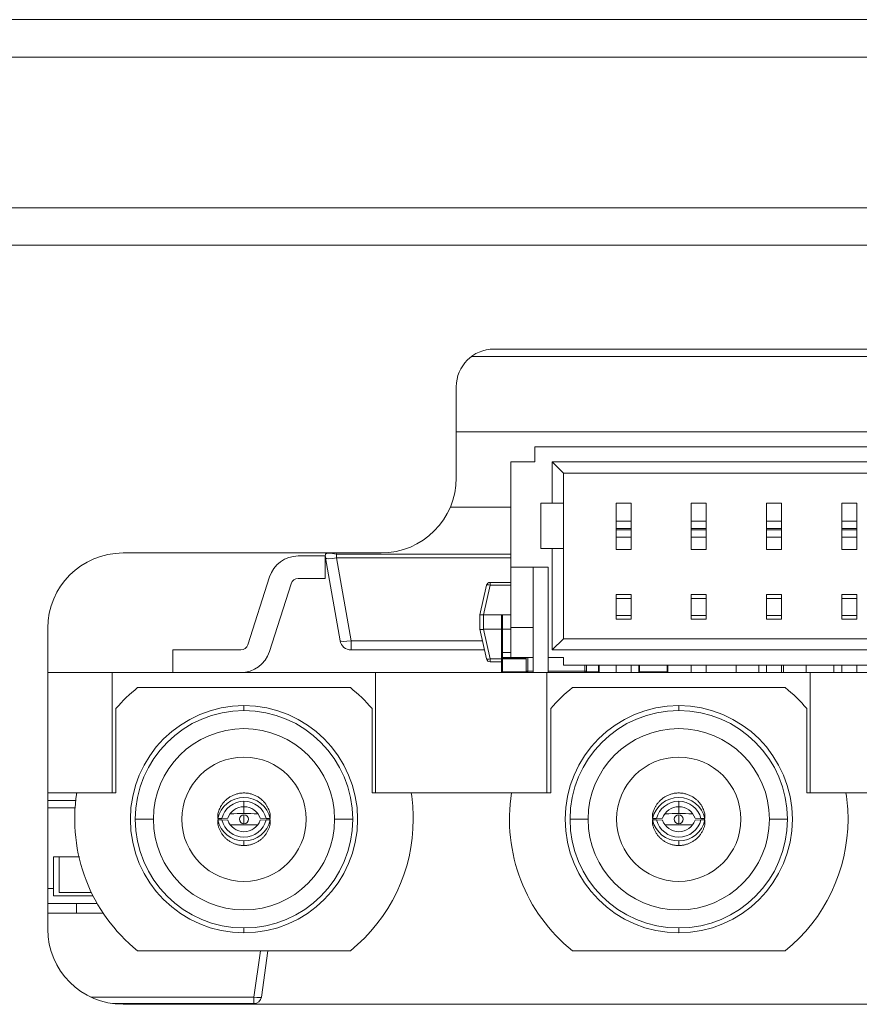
# Model space of a CAD drawing. Header units: millimetres. Extents: x 0 to 841, y 0 to 594.
# Tile 4 of 17: x 209 to 220, y 119 to 132. Entities that reach past the tile are written whole.
import ezdxf

# ---------------------------------------------------------------- set-up
doc = ezdxf.new("R2010")
doc.units = ezdxf.units.MM
for name, color, linetype, lineweight in [('BX三合一钣金-', 7, 'Continuous', 18), ('BX三合一钣金_', 7, 'Continuous', 18), ('COMPOUND-10.STEP', 7, 'Continuous', 18), ('COMPOUND-29.STEP', 7, 'Continuous', 18), ('COMPOUND-33.STEP', 7, 'Continuous', 18), ('COMPOUND-34.STEP', 7, 'Continuous', 18), ('COMPOUND-35.STEP', 7, 'Continuous', 18), ('COMPOUND-38.STEP', 7, 'Continuous', 18), ('COMPOUND-40.STEP', 7, 'Continuous', 18), ('Default', 7, 'Continuous', 18), ('SOLID-8.STEP.STE', 7, 'Continuous', 18), ('安装板鏉匡紙閾濓級', 7, 'Continuous', 18), ('网口板下小板5', 7, 'Continuous', 18), ('贴纸焊1', 7, 'Continuous', 18)]:
    doc.layers.add(name, color=color, linetype=linetype, lineweight=lineweight)

# ---------------------------------------------------------------- blocks, each defined once
blk = doc.blocks.new('SE2')
at = {"layer": 'BX三合一钣金-', "color": 7, "linetype": 'Continuous'}
for p, q in [((2, 29.24), (31.13, 29.24)), ((31.13, 28.74), (2, 28.74)), ((4.5, 26.74), (31.13, 26.74)), ((31.13, 26.24), (4.5, 26.24))]:
    blk.add_line(p, q, dxfattribs=at)
at = {"layer": 'BX三合一钣金_', "color": 7, "linetype": 'Continuous'}
for p, q in [((18.562, 20.36), (15.734, 20.36)), ((24.341, 20.36), (21.513, 20.36)), ((15.446, 20.082), (15.446, 18.96)), ((17.148, 20.055), (17.148, 20.12)), ((18.85, 18.96), (18.85, 20.082)), ((21.225, 20.082), (21.225, 18.96)), ((22.927, 20.055), (22.927, 20.12)), ((24.629, 18.96), (24.629, 20.082)), ((15.446, 18.96), (14.926, 18.96)), ((19.371, 18.96), (18.85, 18.96)), ((21.225, 18.96), (20.705, 18.96)), ((25.15, 18.96), (24.629, 18.96)), ((17.148, 18.775), (17.148, 18.848)), ((17.148, 18.686), (17.148, 18.775)), ((22.927, 18.775), (22.927, 18.848)), ((22.927, 18.686), (22.927, 18.775)), ((15.943, 18.61), (15.703, 18.61)), ((16.801, 18.68), (16.801, 18.62)), ((16.801, 18.62), (16.853, 18.62)), ((16.853, 18.6), (16.801, 18.6)), ((16.801, 18.6), (16.801, 18.54)), ((16.853, 18.62), (16.933, 18.623)), ((16.933, 18.597), (16.853, 18.6)), ((17.148, 18.61), (17.148, 18.67)), ((17.148, 18.61), (17.148, 18.551)), ((17.364, 18.623), (17.443, 18.62)), ((17.443, 18.6), (17.364, 18.597)), ((17.443, 18.62), (17.495, 18.62)), ((17.495, 18.6), (17.443, 18.6)), ((17.495, 18.62), (17.495, 18.68)), ((17.495, 18.54), (17.495, 18.6)), ((18.353, 18.61), (18.593, 18.61)), ((21.722, 18.61), (21.482, 18.61)), ((22.58, 18.68), (22.58, 18.62)), ((22.58, 18.62), (22.632, 18.62)), ((22.632, 18.6), (22.58, 18.6)), ((22.58, 18.6), (22.58, 18.54)), ((22.632, 18.62), (22.712, 18.623)), ((22.712, 18.597), (22.632, 18.6)), ((22.927, 18.61), (22.927, 18.67)), ((22.927, 18.61), (22.927, 18.551)), ((23.143, 18.623), (23.222, 18.62)), ((23.222, 18.6), (23.143, 18.597)), ((23.222, 18.62), (23.274, 18.62)), ((23.274, 18.6), (23.222, 18.6)), ((23.274, 18.62), (23.274, 18.68)), ((23.274, 18.54), (23.274, 18.6)), ((24.132, 18.61), (24.372, 18.61)), ((17.148, 18.321), (17.148, 18.261)), ((22.927, 18.321), (22.927, 18.261)), ((17.148, 17.165), (17.148, 17.1)), ((22.927, 17.165), (22.927, 17.1)), ((15.734, 16.86), (18.562, 16.86)), ((21.513, 16.86), (24.341, 16.86))]:
    blk.add_line(p, q, dxfattribs=at)
for centre, radius, start, end in [((17.148, 18.61), 2.25, 128.9424, 139.144), ((17.148, 18.61), 2.25, 40.856, 51.0576), ((22.927, 18.61), 2.25, 128.9424, 139.144), ((22.927, 18.61), 2.25, 40.856, 51.0576), ((17.148, 18.61), 1.51, 90, 270), ((17.148, 18.61), 1.445, 90, 180), ((17.148, 18.61), 1.51, 270, 90), ((17.148, 18.61), 1.445, 0, 90), ((22.927, 18.61), 1.51, 90, 270), ((22.927, 18.61), 1.445, 90, 180), ((22.927, 18.61), 1.51, 270, 90), ((22.927, 18.61), 1.445, 0, 90), ((17.148, 18.61), 1.205, 0, 180), ((22.927, 18.61), 1.205, 0, 180), ((17.148, 18.61), 0.826, 0, 180), ((22.927, 18.61), 0.826, 0, 180), ((17.148, 18.61), 2.25, 171.051, 231.0576), ((17.148, 18.61), 2.25, 0, 8.949), ((22.927, 18.61), 2.25, 171.051, 231.0576), ((22.927, 18.61), 2.25, 0, 8.949), ((17.148, 18.61), 1.445, 180, 270), ((17.148, 18.61), 1.205, 180, 0), ((17.148, 18.61), 0.826, 180, 0), ((17.148, 18.61), 0.343, 178.3902, 181.6098), ((17.246, 6.888), 11.798, 90.4733, 91.3429), ((17.148, 18.61), 0.0595, 90, 270), ((17.051, 6.881), 11.805, 88.6537, 89.5264), ((17.148, 18.61), 0.0595, 270, 90), ((17.148, 18.61), 1.445, 270, 360), ((17.148, 18.61), 0.343, 0, 1.6098), ((17.148, 18.61), 0.343, 358.3902, 360), ((17.148, 18.61), 2.25, 308.9424, 360), ((22.927, 18.61), 1.445, 180, 270), ((22.927, 18.61), 1.205, 180, 0), ((22.927, 18.61), 0.826, 180, 360), ((22.927, 18.61), 0.343, 178.3902, 181.6098), ((23.025, 6.888), 11.798, 90.4733, 91.3429), ((22.927, 18.61), 0.0595, 90, 270), ((22.83, 6.881), 11.805, 88.6537, 89.5264), ((22.927, 18.61), 0.0595, 270, 90), ((22.927, 18.61), 1.445, 270, 360), ((22.927, 18.61), 0.343, 0, 1.6098), ((22.927, 18.61), 0.343, 358.3902, 360), ((22.927, 18.61), 2.25, 308.9424, 0), ((17.148, 24.73), 6.196, 268.3334, 271.6597), ((22.927, 24.73), 6.196, 268.3334, 271.6597)]:
    blk.add_arc(centre, radius, start, end, dxfattribs=at)
for centre, major_axis, start_param, end_param in [((17.148, 18.544), (-0.356, 0), 3.357553, 6.067225), ((22.927, 18.544), (-0.356, 0), 3.357553, 6.067225), ((17.148, 18.544), (-0.305, 0), 4.712389, 6.030505), ((17.148, 18.547), (0.229, 0), 1.570796, 2.801756), ((17.148, 18.544), (0.305, 0), 0.25268, 1.570796), ((17.148, 18.547), (0.229, 0), 0.339837, 1.570796), ((22.927, 18.544), (-0.305, 0), 4.712389, 6.030505), ((22.927, 18.547), (-0.229, 0), 4.712389, 5.943348), ((22.927, 18.544), (0.305, 0), 0.25268, 1.570796), ((22.927, 18.547), (0.229, 0), 0.339837, 1.570796), ((17.148, 18.677), (-0.356, 0), 0.21596, 1.570796), ((17.148, 18.677), (-0.305, 0), 0.25268, 2.888912), ((17.148, 18.673), (-0.229, 0), 0.339837, 1.570796), ((17.148, 18.677), (0.356, 0), 4.712389, 6.067225), ((17.148, 18.673), (0.229, 0), 4.712389, 5.943348), ((22.927, 18.677), (0.356, 0), 3.357553, 4.712389), ((22.927, 18.677), (-0.305, 0), 0.25268, 2.888912), ((22.927, 18.673), (-0.229, 0), 0.339837, 1.570796), ((22.927, 18.677), (0.356, 0), 4.712389, 6.067225), ((22.927, 18.673), (0.229, 0), 4.712389, 5.943348)]:
    blk.add_ellipse(centre, major_axis=major_axis, ratio=0.999161, start_param=start_param, end_param=end_param, dxfattribs=at)
for points, weights in [([(16.801, 18.68), (16.905, 19.155), (17.391, 19.155), (17.495, 18.68)], [1, 0.47619047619, 0.47619047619, 1]), ([(22.58, 18.68), (22.684, 19.155), (23.17, 19.155), (23.274, 18.68)], [1, 0.47619047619, 0.47619047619, 1]), ([(17.148, 18.261), (16.974, 18.261), (16.838, 18.37), (16.801, 18.54)], [1, 0.852795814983, 0.852795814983, 1]), ([(17.495, 18.54), (17.458, 18.37), (17.322, 18.261), (17.148, 18.261)], [1, 0.852795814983, 0.852795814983, 1]), ([(22.927, 18.261), (22.753, 18.261), (22.617, 18.37), (22.58, 18.54)], [1, 0.852795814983, 0.852795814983, 1]), ([(23.274, 18.54), (23.237, 18.37), (23.101, 18.261), (22.927, 18.261)], [1, 0.852795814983, 0.852795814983, 1])]:
    blk.add_rational_spline(points, weights, degree=3, dxfattribs=at)
at = {"layer": 'COMPOUND-10.STEP', "color": 7, "linetype": 'Continuous'}
for p, q in [((18.231, 22.136), (18.234, 22.15)), ((18.382, 22.15), (18.379, 22.136)), ((18.379, 22.136), (20.693, 22.136)), ((18.379, 22.084), (18.379, 22.136)), ((18.227, 22.11), (17.869, 22.11)), ((18.227, 22.11), (18.227, 21.81)), ((18.425, 20.984), (18.231, 22.084)), ((20.693, 22.084), (18.379, 22.084)), ((18.379, 22.084), (18.573, 20.984)), ((17.488, 21.832), (17.199, 20.929)), ((17.774, 21.74), (17.485, 20.838)), ((18.227, 21.81), (17.869, 21.81)), ((18.573, 20.984), (20.319, 20.984)), ((18.573, 20.86), (18.573, 20.984)), ((16.202, 20.56), (16.202, 20.86)), ((17.104, 20.86), (16.202, 20.86)), ((20.346, 20.86), (18.573, 20.86))]:
    blk.add_line(p, q, dxfattribs=at)
for centre, radius, start, end in [((18.379, 22.11), 0.15, 170, 190), ((17.869, 21.71), 0.4, 90, 162.2553), ((17.869, 21.71), 0.1, 90, 162.2553), ((18.573, 21.01), 0.15, 190, 270), ((17.104, 20.96), 0.1, 270, 342.2553), ((17.104, 20.96), 0.4, 270, 342.2553)]:
    blk.add_arc(centre, radius, start, end, dxfattribs=at)
for centre, major_axis, start_param, end_param in [((18.379, 22.11), (-0.148, 0.026), 4.742547, 6.283185), ((18.379, 22.11), (-0.148, -0.026), 0, 1.540638), ((18.573, 21.01), (-0.148, -0.026), 0, 1.540638)]:
    blk.add_ellipse(centre, major_axis=major_axis, ratio=0.171088, start_param=start_param, end_param=end_param, dxfattribs=at)
at = {"layer": 'COMPOUND-29.STEP', "color": 7, "linetype": 'Continuous'}
for p, q in [((23.69, 20.66), (23.69, 20.56)), ((23.99, 20.66), (23.99, 20.56)), ((24.319, 20.66), (24.319, 20.56)), ((24.619, 20.56), (24.619, 20.66)), ((24.99, 20.66), (24.99, 20.56))]:
    blk.add_line(p, q, dxfattribs=at)
at = {"layer": 'COMPOUND-33.STEP', "color": 7, "linetype": 'Continuous'}
for p, q in [((21.013, 23.36), (21.013, 23.56)), ((36.373, 23.56), (21.013, 23.56)), ((20.693, 23.36), (21.013, 23.36)), ((20.693, 23.36), (20.693, 21.96)), ((21.393, 23.21), (21.243, 23.36)), ((21.243, 22.81), (21.243, 23.36)), ((21.243, 23.36), (36.143, 23.36)), ((21.393, 23.21), (21.393, 22.81)), ((35.993, 23.21), (21.393, 23.21)), ((21.243, 22.81), (21.093, 22.81)), ((21.093, 22.81), (21.093, 22.21)), ((21.393, 22.81), (21.243, 22.81)), ((21.393, 22.21), (21.393, 22.81)), ((22.093, 22.81), (22.093, 22.571)), ((22.293, 22.81), (22.093, 22.81)), ((22.293, 22.81), (22.293, 22.571)), ((23.093, 22.81), (23.093, 22.571)), ((23.293, 22.81), (23.093, 22.81)), ((23.293, 22.81), (23.293, 22.571)), ((24.093, 22.81), (24.093, 22.571)), ((24.293, 22.81), (24.093, 22.81)), ((24.293, 22.81), (24.293, 22.571)), ((25.093, 22.81), (25.093, 22.571)), ((25.293, 22.81), (25.093, 22.81)), ((25.293, 22.81), (25.293, 22.571)), ((22.093, 22.571), (22.093, 22.477)), ((22.293, 22.571), (22.093, 22.571)), ((22.293, 22.571), (22.293, 22.477)), ((23.093, 22.571), (23.093, 22.477)), ((23.293, 22.571), (23.093, 22.571)), ((23.293, 22.571), (23.293, 22.477)), ((24.093, 22.571), (24.093, 22.477)), ((24.293, 22.571), (24.093, 22.571)), ((24.293, 22.571), (24.293, 22.477)), ((25.093, 22.571), (25.093, 22.477)), ((25.293, 22.571), (25.093, 22.571)), ((25.293, 22.571), (25.293, 22.477)), ((22.093, 22.477), (22.093, 22.459)), ((22.293, 22.477), (22.093, 22.477)), ((22.093, 22.459), (22.093, 22.359)), ((22.293, 22.459), (22.093, 22.459)), ((22.293, 22.477), (22.293, 22.459)), ((22.293, 22.459), (22.293, 22.359)), ((23.093, 22.477), (23.093, 22.459)), ((23.293, 22.477), (23.093, 22.477)), ((23.093, 22.459), (23.093, 22.359)), ((23.293, 22.459), (23.093, 22.459)), ((23.293, 22.477), (23.293, 22.459)), ((23.293, 22.459), (23.293, 22.359)), ((24.093, 22.477), (24.093, 22.459)), ((24.293, 22.477), (24.093, 22.477)), ((24.093, 22.459), (24.093, 22.359)), ((24.293, 22.459), (24.093, 22.459)), ((24.293, 22.477), (24.293, 22.459)), ((24.293, 22.459), (24.293, 22.359)), ((25.093, 22.477), (25.093, 22.459)), ((25.293, 22.477), (25.093, 22.477)), ((25.093, 22.459), (25.093, 22.359)), ((25.293, 22.459), (25.093, 22.459)), ((25.293, 22.477), (25.293, 22.459)), ((25.293, 22.459), (25.293, 22.359)), ((22.093, 22.359), (22.093, 22.198)), ((22.293, 22.359), (22.093, 22.359)), ((22.293, 22.359), (22.293, 22.198)), ((23.093, 22.359), (23.093, 22.198)), ((23.293, 22.359), (23.093, 22.359)), ((23.293, 22.359), (23.293, 22.198)), ((24.093, 22.359), (24.093, 22.198)), ((24.293, 22.359), (24.093, 22.359)), ((24.293, 22.359), (24.293, 22.198)), ((25.093, 22.359), (25.093, 22.198)), ((25.293, 22.359), (25.093, 22.359)), ((25.293, 22.359), (25.293, 22.198)), ((21.093, 22.21), (21.243, 22.21)), ((21.243, 22.21), (21.393, 22.21)), ((21.243, 20.86), (21.243, 22.21)), ((21.393, 22.21), (21.393, 21.01)), ((22.293, 22.198), (22.093, 22.198)), ((23.293, 22.198), (23.093, 22.198)), ((24.293, 22.198), (24.093, 22.198)), ((25.293, 22.198), (25.093, 22.198)), ((21.193, 21.96), (20.693, 21.96)), ((20.693, 21.16), (20.693, 21.96)), ((20.993, 21.96), (20.993, 20.56)), ((21.193, 20.76), (21.193, 21.96)), ((22.093, 21.596), (22.093, 21.546)), ((22.293, 21.596), (22.093, 21.596)), ((22.093, 21.546), (22.093, 21.32)), ((22.293, 21.546), (22.093, 21.546)), ((22.293, 21.596), (22.293, 21.546)), ((22.293, 21.546), (22.293, 21.32)), ((23.093, 21.596), (23.093, 21.546)), ((23.293, 21.596), (23.093, 21.596)), ((23.093, 21.546), (23.093, 21.32)), ((23.293, 21.546), (23.093, 21.546)), ((23.293, 21.596), (23.293, 21.546)), ((23.293, 21.546), (23.293, 21.32)), ((24.093, 21.596), (24.093, 21.546)), ((24.293, 21.596), (24.093, 21.596)), ((24.093, 21.546), (24.093, 21.32)), ((24.293, 21.546), (24.093, 21.546)), ((24.293, 21.596), (24.293, 21.546)), ((24.293, 21.546), (24.293, 21.32)), ((25.093, 21.596), (25.093, 21.546)), ((25.293, 21.596), (25.093, 21.596)), ((25.093, 21.546), (25.093, 21.32)), ((25.293, 21.546), (25.093, 21.546)), ((25.293, 21.596), (25.293, 21.546)), ((25.293, 21.546), (25.293, 21.32)), ((22.093, 21.32), (22.093, 21.27)), ((22.293, 21.32), (22.093, 21.32)), ((22.293, 21.27), (22.093, 21.27)), ((22.293, 21.32), (22.293, 21.27)), ((23.093, 21.32), (23.093, 21.27)), ((23.293, 21.32), (23.093, 21.32)), ((23.293, 21.27), (23.093, 21.27)), ((23.293, 21.32), (23.293, 21.27)), ((24.093, 21.32), (24.093, 21.27)), ((24.293, 21.32), (24.093, 21.32)), ((24.293, 21.27), (24.093, 21.27)), ((24.293, 21.32), (24.293, 21.27)), ((25.093, 21.32), (25.093, 21.27)), ((25.293, 21.32), (25.093, 21.32)), ((25.293, 21.27), (25.093, 21.27)), ((25.293, 21.32), (25.293, 21.27)), ((20.993, 21.16), (20.693, 21.16)), ((20.693, 20.76), (20.693, 21.16)), ((21.243, 20.86), (21.393, 21.01)), ((21.393, 21.01), (35.993, 21.01)), ((36.143, 20.86), (21.243, 20.86)), ((20.993, 20.76), (20.693, 20.76)), ((21.193, 20.76), (21.193, 20.56)), ((21.393, 20.76), (21.193, 20.76)), ((21.393, 20.76), (21.393, 20.66)), ((21.175, 20.56), (21.193, 20.56)), ((21.393, 20.66), (35.993, 20.66)), ((22.093, 20.66), (22.093, 20.56)), ((22.293, 20.66), (22.293, 20.56)), ((23.093, 20.66), (23.093, 20.56)), ((23.293, 20.66), (23.293, 20.56)), ((24.093, 20.66), (24.093, 20.56)), ((24.293, 20.66), (24.293, 20.56)), ((25.093, 20.66), (25.093, 20.56)), ((25.293, 20.66), (25.293, 20.56))]:
    blk.add_line(p, q, dxfattribs=at)
at = {"layer": 'COMPOUND-34.STEP', "color": 7, "linetype": 'Continuous'}
for p, q in [((20.419, 21.759), (20.693, 21.759)), ((20.419, 21.722), (20.419, 21.759)), ((20.285, 21.327), (20.373, 21.722)), ((20.419, 21.722), (20.332, 21.327)), ((20.693, 21.722), (20.419, 21.722)), ((20.285, 21.327), (20.285, 21.327)), ((20.285, 21.135), (20.285, 21.327)), ((20.332, 21.327), (20.333, 21.327)), ((20.333, 21.327), (20.333, 21.135)), ((20.583, 21.327), (20.333, 21.327)), ((20.573, 21.134), (20.573, 21.318)), ((20.583, 21.327), (20.583, 21.138)), ((20.693, 21.327), (20.583, 21.327)), ((20.285, 21.135), (20.285, 21.135)), ((20.373, 20.741), (20.285, 21.135)), ((20.333, 21.135), (20.332, 21.135)), ((20.332, 21.135), (20.419, 20.741)), ((20.333, 21.135), (20.573, 21.135)), ((20.573, 20.821), (20.573, 21.134)), ((20.583, 21.138), (20.583, 20.825)), ((20.693, 21.138), (20.583, 21.138)), ((20.573, 20.752), (20.573, 20.821)), ((20.583, 20.825), (20.583, 20.762)), ((20.693, 20.825), (20.583, 20.825)), ((20.419, 20.703), (20.419, 20.741)), ((20.419, 20.741), (20.573, 20.741)), ((20.573, 20.703), (20.419, 20.703)), ((20.573, 20.742), (20.573, 20.752)), ((20.573, 20.57), (20.573, 20.742)), ((20.573, 20.742), (20.583, 20.742)), ((20.583, 20.762), (20.583, 20.752)), ((20.693, 20.762), (20.583, 20.762)), ((20.583, 20.752), (20.9, 20.752)), ((20.583, 20.742), (20.583, 20.752)), ((20.583, 20.741), (20.583, 20.742)), ((20.583, 20.741), (20.583, 20.569)), ((20.893, 20.741), (20.583, 20.741)), ((20.583, 20.56), (20.583, 20.569)), ((20.583, 20.569), (20.903, 20.569)), ((21.696, 20.569), (21.86, 20.569)), ((21.86, 20.569), (21.86, 20.66)), ((21.86, 20.56), (21.86, 20.569)), ((21.869, 20.66), (21.869, 20.57)), ((22.397, 20.57), (22.397, 20.66)), ((22.407, 20.66), (22.407, 20.569)), ((22.407, 20.56), (22.407, 20.569)), ((22.407, 20.569), (22.772, 20.569)), ((22.772, 20.569), (22.772, 20.66)), ((22.772, 20.56), (22.772, 20.569)), ((22.782, 20.66), (22.782, 20.57))]:
    blk.add_line(p, q, dxfattribs=at)
for centre, radius, start, end in [((20.419, 21.711), 0.048, 90, 167.4712), ((20.583, 21.318), 0.0096, 90, 180), ((20.419, 20.751), 0.048, 192.5288, 270), ((20.583, 20.57), 0.0096, 180, 270), ((21.86, 20.57), 0.0096, 270, 360), ((22.407, 20.57), 0.0096, 180, 270), ((22.772, 20.57), 0.0096, 270, 360)]:
    blk.add_arc(centre, radius, start, end, dxfattribs=at)
for centre, major_axis, ratio, start_param, end_param in [((20.419, 21.711), (-0.0469, 0.0104), 0.212, 4.759465, 6.283185), ((20.583, 21.134), (0.0096, 0), 0.34202, 1.570796, 3.14159), ((20.583, 20.821), (0.0096, 0), 0.34202, 1.570796, 3.14159), ((20.419, 20.751), (-0.0469, -0.0104), 0.212, 0, 1.52372), ((20.583, 20.752), (0.0096, 0), 0.997564, 1.570796, 3.14159), ((20.583, 20.742), (0.0096, 0), 0.997564, 1.570796, 3.141595), ((20.583, 20.742), (0.0096, 0), 0.069756, 3.141594, 4.712389), ((20.583, 20.57), (0.0096, 0), 0.069756, 3.135992, 4.712389), ((21.86, 20.57), (0.0096, 0), 0.069756, 4.712389, 6.283185), ((22.407, 20.57), (0.0096, 0), 0.069756, 3.135992, 4.712389), ((22.772, 20.57), (0.0096, 0), 0.069756, 4.712389, 6.283185)]:
    blk.add_ellipse(centre, major_axis=major_axis, ratio=ratio, start_param=start_param, end_param=end_param, dxfattribs=at)
for points in [[(20.285, 21.327), (20.286, 21.33), (20.305, 21.33), (20.332, 21.327)], [(20.285, 21.135), (20.286, 21.132), (20.305, 21.132), (20.332, 21.135)]]:
    blk.add_rational_spline(points, [1, 0.815702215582, 0.815702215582, 1], degree=3, dxfattribs=at)
at = {"layer": 'COMPOUND-35.STEP', "color": 7, "linetype": 'Continuous'}
for p, q in [((14.92, 18.925), (14.92, 18.96)), ((14.92, 17.36), (14.92, 17.49)), ((14.54, 17.36), (14.92, 17.36)), ((14.92, 17.36), (15.277, 17.36)), ((17.28, 16.246), (17.366, 16.86)), ((17.465, 16.86), (17.379, 16.246)), ((15.112, 16.246), (17.28, 16.246)), ((17.28, 16.246), (17.28, 16.16)), ((17.28, 16.16), (15.399, 16.16))]:
    blk.add_line(p, q, dxfattribs=at)
blk.add_arc((17.28, 16.26), 0.1, 270, 352, dxfattribs=at)
blk.add_ellipse((17.28, 16.26), major_axis=(-0.099, 0.0139), ratio=0.137845, start_param=1.590167, end_param=3.141593, dxfattribs=at)
at = {"layer": 'COMPOUND-38.STEP', "color": 7, "linetype": 'Continuous'}
for p, q in [((14.912, 18.86), (14.54, 18.86)), ((14.903, 18.76), (14.54, 18.76)), ((14.615, 17.69), (14.615, 18.11)), ((14.615, 18.11), (14.691, 18.11)), ((14.691, 17.638), (14.691, 18.11)), ((14.96, 18.11), (14.691, 18.11)), ((14.54, 17.69), (14.615, 17.69)), ((14.615, 17.69), (14.615, 17.59)), ((14.615, 17.59), (15.143, 17.59)), ((15.121, 17.638), (14.691, 17.638)), ((15.197, 17.49), (14.54, 17.49))]:
    blk.add_line(p, q, dxfattribs=at)
at = {"layer": 'COMPOUND-40.STEP', "color": 7, "linetype": 'Continuous'}
for p, q in [((14.54, 20.56), (15.396, 20.56)), ((15.396, 20.56), (15.396, 18.96)), ((18.896, 20.56), (15.396, 20.56)), ((18.896, 18.96), (18.896, 20.56)), ((18.896, 20.56), (21.175, 20.56)), ((21.175, 20.56), (21.175, 18.96)), ((24.675, 20.56), (21.193, 20.56)), ((24.675, 18.96), (24.675, 20.56)), ((24.675, 20.56), (26.979, 20.56)), ((14.54, 18.96), (14.926, 18.96)), ((19.371, 18.96), (20.705, 18.96)), ((25.15, 18.96), (26.508, 18.96))]:
    blk.add_line(p, q, dxfattribs=at)
at = {"layer": 'SOLID-8.STEP.STE', "color": 7, "linetype": 'Continuous'}
for p, q in [((20.9, 20.58), (20.9, 20.76)), ((20.92, 20.76), (20.92, 20.58)), ((20.9, 20.58), (20.92, 20.58)), ((20.902, 20.57), (20.903, 20.569)), ((20.92, 20.56), (20.92, 20.58)), ((20.92, 20.58), (20.993, 20.58)), ((21.193, 20.58), (21.68, 20.58)), ((21.68, 20.58), (21.68, 20.66)), ((21.68, 20.56), (21.68, 20.58)), ((21.7, 20.58), (21.68, 20.58)), ((21.69, 20.563), (21.691, 20.563)), ((21.7, 20.66), (21.7, 20.58))]:
    blk.add_line(p, q, dxfattribs=at)
for centre, start, end in [((20.92, 20.58), 180, 270), ((21.68, 20.58), 270, 0)]:
    blk.add_arc(centre, 0.02, start, end, dxfattribs=at)
at = {"layer": '安装板鏉匡紙閾濓級', "color": 7, "linetype": 'Continuous'}
blk.add_line((20.17, 24.76), (36.84, 24.76), dxfattribs=at)
at = {"layer": '网口板下小板5', "color": 7, "linetype": 'Continuous'}
for p, q in [((37.04, 23.76), (19.97, 23.76)), ((20.693, 22.76), (19.891, 22.76))]:
    blk.add_line(p, q, dxfattribs=at)
at = {"layer": '贴纸焊1', "color": 7, "linetype": 'Continuous'}
for p, q in [((36.54, 24.86), (20.47, 24.86)), ((19.97, 24.36), (19.97, 23.15)), ((18.97, 22.15), (15.54, 22.15)), ((14.54, 21.15), (14.54, 17.15)), ((15.54, 16.15), (36.04, 16.15))]:
    blk.add_line(p, q, dxfattribs=at)
for centre, radius, start, end in [((20.47, 24.36), 0.5, 90, 180), ((18.97, 23.15), 1, 270, 0), ((15.54, 21.15), 1, 90, 180), ((15.54, 17.15), 1, 180, 270)]:
    blk.add_arc(centre, radius, start, end, dxfattribs=at)

msp = doc.modelspace()

# ---------------------------------------------------------------- block references
at = {"layer": 'Default', "color": 7}
msp.add_blockref('SE2', (194.45, 102.619), dxfattribs=at)

doc.saveas('drawing.dxf')
